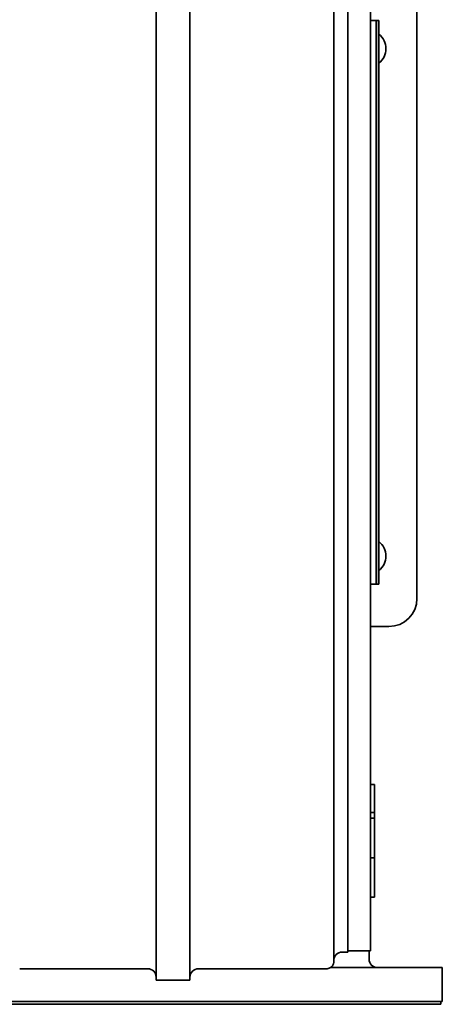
# Model space of a CAD drawing. Header units: millimetres. Extents: x 425 to 835, y 183 to 708.
# Tile 4 of 5: x 685 to 835, y 183 to 533. Entities that reach past the tile are written whole.
import ezdxf

# ---------------------------------------------------------------- set-up
doc = ezdxf.new("R2010")
doc.units = ezdxf.units.MM
doc.header["$LTSCALE"] = 3
doc.layers.add('Krawędzie widoczne(ISO)', color=7, linetype='Continuous', lineweight=35, true_color=0x262659)

msp = doc.modelspace()

# ---------------------------------------------------------------- linework, layer by layer
at = {"layer": 'Krawędzie widoczne(ISO)'}
for p, q in [((801.15, 662.81), (801.15, 201.81)), ((809.15, 662.31), (809.15, 202.31)), ((733.15, 620.32), (733.15, 432.08)), ((745.15, 620.32), (745.15, 432.08)), ((796.15, 605.96), (796.15, 433.18)), ((825.65, 327.31), (825.65, 537.31)), ((811.15, 532.31), (809.15, 532.31)), ((811.15, 532.21), (811.25, 532.31)), ((811.15, 532.31), (811.15, 332.31)), ((811.25, 532.31), (811.25, 332.31)), ((812.15, 532.31), (811.25, 532.31)), ((812.15, 332.31), (812.15, 532.31)), ((796.15, 433.18), (796.15, 266.67)), ((733.15, 432.08), (733.15, 256.52)), ((745.15, 432.08), (745.15, 256.52)), ((811.15, 332.31), (809.15, 332.31)), ((811.15, 332.41), (811.25, 332.31)), ((812.15, 332.31), (811.25, 332.31)), ((809.15, 317.31), (815.65, 317.31)), ((810.65, 261.31), (809.15, 261.31)), ((810.65, 261.31), (810.65, 251.31)), ((733.15, 256.52), (733.15, 191.9)), ((745.15, 256.52), (745.15, 191.9)), ((810.65, 251.31), (809.15, 251.31)), ((810.65, 249.29), (809.15, 249.29)), ((810.65, 251.31), (810.65, 249.29)), ((810.65, 249.29), (810.65, 235.31)), ((796.15, 235.72), (796.15, 215.12)), ((810.65, 235.31), (809.15, 235.31)), ((810.65, 235.31), (810.65, 221.31)), ((810.65, 221.31), (809.15, 221.31)), ((796.15, 199.71), (796.15, 198.43)), ((801.15, 201.81), (799.15, 201.81)), ((809.15, 202.31), (801.15, 202.31)), ((808.65, 202.31), (808.65, 199.31)), ((730.15, 195.9), (684.75, 195.9)), ((793.54, 195.9), (748.15, 195.9)), ((794.97, 196.31), (834.65, 196.31)), ((796.15, 198.43), (796.15, 198.31)), ((834.65, 184.31), (834.65, 196.31)), ((745.15, 191.9), (733.15, 191.9)), ((643.65, 184.31), (834.65, 184.31)), ((644.15, 183.31), (834.15, 183.31)), ((834.15, 184.31), (834.15, 183.31))]:
    msp.add_line(p, q, dxfattribs=at)
for centre, radius, start, end in [((808.15, 522.31), 6.5, 307.9799, 52.0201), ((808.15, 342.31), 6.5, 307.9799, 52.0201), ((815.65, 327.31), 10, 270, 0), ((799.15, 198.81), 3, 90, 180), ((811.65, 199.31), 3, 180, 270), ((730.15, 192.9), 3, 0, 90), ((748.15, 192.9), 3, 90, 180), ((794.15, 198.31), 2, 329.8938, 0)]:
    msp.add_arc(centre, radius, start, end, dxfattribs=at)
for points, knots in [([(796.15, 266.67), (796.15, 256.35), (796.15, 246.92), (796.15, 237.65), (796.15, 236.68), (796.15, 235.72)], [0, 0, 0, 0, 4.298694, 4.298694, 4.814463, 4.814463, 4.814463, 4.814463]), ([(796.15, 215.12), (796.15, 209.71), (796.15, 205.53), (796.15, 201.43), (796.15, 200.42), (796.15, 199.71)], [0, 0, 0, 0, 4.197181, 4.197181, 6.132902, 6.132902, 6.132902, 6.132902]), ([(796.15, 198.43), (796.15, 198.43), (796.15, 198.43), (796.15, 198.43), (796.15, 198.43), (796.15, 198.43), (796.15, 198.43), (796.15, 198.43), (796.15, 198.43), (796.15, 198.43), (796.15, 198.43), (796.15, 198.43), (796.15, 198.43), (796.15, 198.43), (796.15, 198.43), (796.15, 198.43), (796.15, 198.43), (796.15, 198.43), (796.15, 198.43), (796.15, 198.43), (796.15, 198.43), (796.15, 198.42), (796.15, 198.42), (796.15, 198.42), (796.15, 198.41), (796.15, 198.39), (796.15, 198.38), (796.14, 198.33), (796.14, 198.29), (796.13, 198.13), (796.11, 198.01), (796.01, 197.55), (795.85, 197.21), (795.47, 196.7), (795.24, 196.49), (794.71, 196.13), (794.41, 196.02), (793.92, 195.91), (793.72, 195.9), (793.55, 195.9)], [0, 0, 0, 0, 0.0001106, 0.0001106, 0.0001914, 0.0001914, 0.0002178, 0.0002178, 0.0002414, 0.0002414, 0.0002637, 0.0002637, 0.000286, 0.000286, 0.0003312, 0.0003312, 0.0003755, 0.0003755, 0.0004626, 0.0004626, 0.0006646, 0.0006646, 0.0012696, 0.0012696, 0.0030839, 0.0030839, 0.0085264, 0.0085264, 0.0248559, 0.0248559, 0.0739052, 0.0739052, 0.22254, 0.22254, 0.3577537, 0.3577537, 0.5290693, 0.5290693, 0.6468848, 0.6468848, 0.6468848, 0.6468848]), ([(796.15, 198.43), (796.15, 198.43), (796.15, 198.43), (796.15, 198.43), (796.15, 198.43), (796.15, 198.43), (796.15, 198.43), (796.15, 198.43), (796.15, 198.43), (796.15, 198.43), (796.15, 198.43), (796.15, 198.43), (796.15, 198.43), (796.15, 198.43), (796.15, 198.43), (796.15, 198.43), (796.15, 198.43), (796.15, 198.43), (796.15, 198.43), (796.15, 198.43), (796.15, 198.43), (796.15, 198.43), (796.15, 198.43), (796.15, 198.43)], [0.988591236, 0.988591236, 0.988591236, 0.988591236, 0.988882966, 0.988882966, 0.989292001, 0.989292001, 0.989438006, 0.989438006, 0.989496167, 0.989496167, 0.989542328, 0.989542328, 0.989589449, 0.989589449, 0.989627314, 0.989627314, 0.98969806, 0.98969806, 0.989880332, 0.989880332, 0.99044251, 0.99044251, 0.990881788, 0.990881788, 0.990881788, 0.990881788])]:
    msp.add_open_spline(points, degree=3, knots=knots, dxfattribs=at)

doc.saveas('drawing.dxf')
